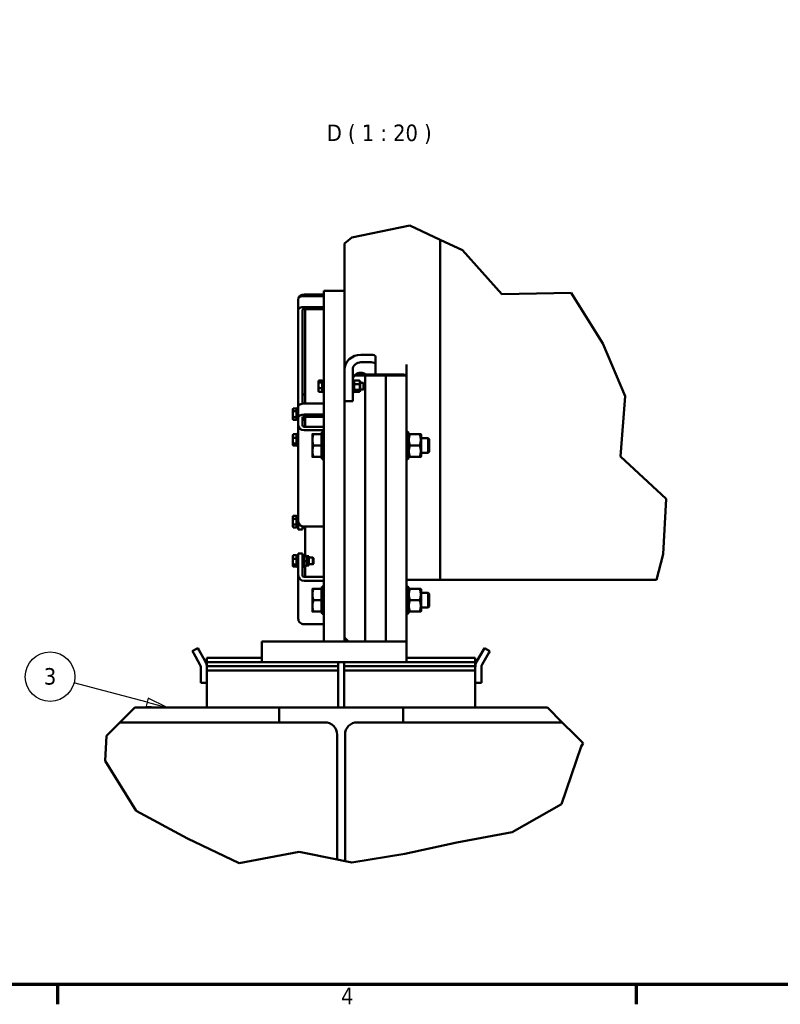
# Model space of a CAD drawing. Header units: millimetres. Extents: x 0 to 63075, y 0 to 44550.
# Tile 15 of 31: x 41705 to 48616, y 1320 to 10269. Entities that reach past the tile are written whole.
import ezdxf

# ---------------------------------------------------------------- set-up
doc = ezdxf.new("R2010")
doc.units = ezdxf.units.MM
doc.header["$LTSCALE"] = 75
for name, color, linetype, lineweight in [('Border (ISO)', 7, 'Continuous', 70), ('Break Line (ISO)', 7, 'Continuous', 50), ('Symbol (ISO)', 7, 'Continuous', 25), ('Visible (ISO)', 7, 'Continuous', 50)]:
    doc.layers.add(name, color=color, linetype=linetype, lineweight=lineweight)
doc.styles.add('Label Text (ISO)', font='tahoma.ttf')

# ---------------------------------------------------------------- blocks, each defined once
blk = doc.blocks.new('Borders Default Border')
at = {"layer": 'Border (ISO)'}
for p, q in [((560.6666564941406, 20), (560.6666564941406, 17.59999990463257)), ((630.7500076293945, 20), (630.7500076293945, 17.59999990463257))]:
    blk.add_line(p, q, dxfattribs=at)
at = {"layer": 'Border (ISO)', "flags": 128}
blk.add_lwpolyline([(20, 20), (20, 574.000015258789), (820.999984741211, 574.000015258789), (820.999984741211, 20), (20, 20)], dxfattribs=at)
at = {"layer": 'Border (ISO)', "insert": (595.0107282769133, 17.59999997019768), "char_height": 2.000000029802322, "attachment_point": 7, "style": 'Label Text (ISO)'}
blk.add_mtext('4', dxfattribs=at)
blk = doc.blocks.new('Balloon4')
at = {"layer": 'Symbol (ISO)'}
for p, q in [((571.5115267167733, 54.20541514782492), (562.6392361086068, 56.5408899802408)), ((571.638807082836, 54.68894354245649), (571.3842463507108, 53.72188675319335)), ((571.3842463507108, 53.72188675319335), (573.9291686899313, 53.56901331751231)), ((571.5115267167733, 54.20541514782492), (573.9291686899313, 53.56901331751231)), ((573.9291686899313, 53.56901331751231), (571.638807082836, 54.68894354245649))]:
    blk.add_line(p, q, dxfattribs=at)
at = {"layer": 'Symbol (ISO)', "flags": 128}
blk.add_lwpolyline([(571.3842391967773, 53.72188568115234), (573.9291763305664, 53.56901168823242), (571.6387939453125, 54.68894481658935), (571.3842391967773, 53.72188568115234)], dxfattribs=at)
at = {"layer": 'Symbol (ISO)'}
blk.add_circle((559.749077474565, 57.30167353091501), 3.000000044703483, dxfattribs=at)
blk.add_solid([(571.3842391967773, 53.72188568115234), (573.9291763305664, 53.56901168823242), (571.6387939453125, 54.68894481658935), (571.3842391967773, 53.72188568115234)], dxfattribs=at)
at = {"layer": 'Symbol (ISO)', "insert": (559.749077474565, 57.32274322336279), "char_height": 2.000000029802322, "attachment_point": 5, "style": 'Label Text (ISO)'}
blk.add_mtext('3', dxfattribs=at)

msp = doc.modelspace()

# ---------------------------------------------------------------- linework, layer by layer
at = {"layer": 'Break Line (ISO)'}
for p, q in [((45249.03852127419, 8397.110816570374), (44722.58873202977, 8289.902919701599)), ((45525.84187590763, 8267.402028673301), (45249.03852127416, 8397.110816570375)), ((44722.58873202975, 8289.902919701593), (44655.84187590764, 8235.664723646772)), ((45727.64590386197, 8172.837582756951), (45525.84187590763, 8267.40202867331)), ((46086.83508701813, 7774.409698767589), (45727.64590386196, 8172.837582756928)), ((46715.05189280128, 7785.990827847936), (46086.83508701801, 7774.409698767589)), ((47005.03267581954, 7326.663569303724), (46715.05189280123, 7785.990827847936)), ((47207.10109256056, 6845.899578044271), (47005.03267581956, 7326.663569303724)), ((47164.39246906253, 6300.20957608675), (47207.10109256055, 6845.899578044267)), ((47578.29680694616, 5915.004080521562), (47164.39246906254, 6300.209576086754)), ((47551.09608368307, 5411.465697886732), (47578.29680694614, 5915.004080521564)), ((47490.08984608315, 5178.132898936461), (47551.09608368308, 5411.465697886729)), ((42482.23000390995, 3531.581515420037), (42492.37885494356, 3759.66084409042)), ((46824.98717371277, 3693.082834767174), (46805.29930105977, 3663.864027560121)), ((46805.29930105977, 3663.864027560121), (46629.03562350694, 3139.45076587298)), ((42764.16699384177, 3077.509555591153), (42482.23000390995, 3531.581515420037)), ((46629.03562350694, 3139.45076587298), (46180.66228011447, 2886.008231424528)), ((43230.6606321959, 2827.37042774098), (42764.16699384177, 3077.509555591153)), ((46180.66228011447, 2886.008231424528), (45676.55611816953, 2790.461845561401)), ((43700.08956975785, 2602.172338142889), (43230.6606321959, 2827.37042774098)), ((45676.55611816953, 2790.461845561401), (45203.06029543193, 2686.576055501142)), ((44245.45256253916, 2705.49201439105), (43700.08956975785, 2602.172338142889)), ((44589.76900966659, 2636.17011825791), (44245.45256253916, 2705.49201439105)), ((45203.06029543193, 2686.576055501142), (44722.58873202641, 2609.429266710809)), ((44661.01900966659, 2621.825217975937), (44589.76900966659, 2636.17011825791)), ((44722.58873202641, 2609.429266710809), (44661.01900966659, 2621.825217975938))]:
    msp.add_line(p, q, dxfattribs=at)
at = {"layer": 'Visible (ISO)'}
for p, q in [((44655.84187590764, 8235.664723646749), (44655.84187590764, 7805.175998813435)), ((45525.84187590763, 8267.402028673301), (45525.84187590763, 5178.132898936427)), ((45525.84187590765, 5178.132898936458), (45525.84187590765, 8267.402028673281)), ((44468.34187590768, 7730.175998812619), (44468.34187590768, 7805.175998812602)), ((44655.84187590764, 7805.175998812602), (44468.34187590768, 7805.175998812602)), ((44655.84187590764, 7805.1759988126), (44655.84187590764, 7730.175998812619)), ((44235.84187590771, 7731.072843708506), (44235.84187590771, 7630.39739051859)), ((44288.3418759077, 7771.515130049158), (44468.34187590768, 7771.515130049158)), ((44288.3418759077, 7757.322843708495), (44468.34187590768, 7757.322843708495)), ((44468.34187590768, 7730.175998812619), (44468.34187590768, 4617.675998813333)), ((44655.84187590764, 7730.175998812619), (44655.84187590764, 4617.675998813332)), ((44235.84187590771, 7630.39739051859), (44235.84187590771, 6753.546669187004)), ((44273.34187590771, 6778.702433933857), (44273.34187590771, 7630.39739051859)), ((44468.34187590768, 7656.647390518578), (44288.3418759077, 7656.647390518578)), ((44468.34187590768, 7637.897390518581), (44288.3418759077, 7637.897390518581)), ((44299.59187590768, 7623.230495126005), (44299.59187590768, 7636.956447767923)), ((44299.59187590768, 6779.796669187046), (44299.59187590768, 7623.23049512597)), ((44805.84187590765, 7223.047610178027), (44899.59187590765, 7223.047610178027)), ((44937.09187590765, 7139.226341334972), (44937.09187590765, 7207.199425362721)), ((44730.84187590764, 6917.168732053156), (44730.84187590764, 7087.1014421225)), ((44899.59187590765, 7155.074526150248), (44805.84187590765, 7155.074526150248)), ((44937.09187590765, 7139.226341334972), (44937.09187590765, 7033.74639041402)), ((45218.34187590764, 7033.746390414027), (45218.34187590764, 7134.414964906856)), ((44419.59150090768, 6982.597261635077), (44421.27675893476, 6985.51621416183)), ((44419.59150090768, 6982.597261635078), (44419.59150090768, 6979.856115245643)), ((44454.09150090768, 6988.785267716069), (44423.61073879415, 6988.785267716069)), ((44454.09150090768, 6988.785267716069), (44454.09150090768, 6970.926962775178)), ((44457.09187590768, 6991.034761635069), (44459.90437590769, 6993.847261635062)), ((44457.09187590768, 6884.159761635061), (44457.09187590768, 6991.03476163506)), ((44459.90437590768, 6993.84726163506), (44459.90437590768, 6881.347261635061)), ((44459.90437590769, 6993.847261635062), (44468.34187590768, 6993.847261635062)), ((44739.27937590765, 6993.847261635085), (44730.84187590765, 6993.847261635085)), ((44739.27937590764, 6881.347261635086), (44739.27937590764, 6993.847261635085)), ((44742.09187590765, 6991.034761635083), (44739.27937590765, 6993.847261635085)), ((44742.09187590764, 6991.034761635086), (44742.09187590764, 6884.159761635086)), ((44742.09187590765, 6979.78476163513), (44745.38179528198, 6985.483069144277)), ((44746.64270839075, 7033.746390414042), (44843.34187590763, 7033.746390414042)), ((44747.73491142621, 6988.768238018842), (44791.94884038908, 6988.768238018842)), ((45180.84187590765, 7045.055756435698), (44758.94201374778, 7045.055756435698)), ((44797.59187590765, 6979.78476163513), (44794.30195653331, 6985.483069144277)), ((44843.34187590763, 7033.746390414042), (44843.34187590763, 6977.496390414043)), ((44843.34187590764, 6977.496390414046), (44843.34187590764, 7033.746390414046)), ((44843.34187590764, 7033.746390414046), (45030.84187590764, 7033.746390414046)), ((45030.84187590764, 7033.746390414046), (45030.84187590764, 6977.496390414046)), ((45030.84187590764, 6977.496390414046), (45030.84187590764, 7033.746390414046)), ((45030.84187590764, 7033.746390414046), (45218.34187590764, 7033.746390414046)), ((45218.34187590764, 7033.746390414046), (45218.34187590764, 6977.496390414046)), ((44419.59150090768, 6979.85611524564), (44419.59150090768, 6945.332959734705)), ((44419.59150090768, 6945.332959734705), (44419.59150090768, 6903.074106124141)), ((44419.59150090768, 6903.074106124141), (44419.59150090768, 6892.597261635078)), ((44419.59150090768, 6892.597261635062), (44421.27675893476, 6889.678309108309)), ((44454.09150090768, 6970.926962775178), (44423.61073879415, 6970.926962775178)), ((44454.09150090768, 6919.738956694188), (44423.61073879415, 6919.738956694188)), ((44454.09150090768, 6979.766011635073), (44457.09187590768, 6979.766011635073)), ((44454.09150090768, 6970.926962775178), (44454.09150090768, 6919.738956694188)), ((44454.09150090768, 6919.738956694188), (44454.09150090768, 6886.40925555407)), ((44454.09150090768, 6895.428511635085), (44457.09187590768, 6895.428511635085)), ((44730.84187590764, 6917.168732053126), (44730.84187590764, 6867.334005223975)), ((44742.09187590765, 6895.409761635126), (44745.38179528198, 6889.711454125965)), ((44747.73491142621, 6955.36300673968), (44791.94884038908, 6955.36300673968)), ((44747.73491142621, 6904.192030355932), (44791.94884038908, 6904.192030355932)), ((44797.59187590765, 6895.409761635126), (44794.30195653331, 6889.711454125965)), ((44797.59187590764, 6895.409761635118), (44797.59187590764, 6979.784761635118)), ((44797.59187590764, 6967.597261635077), (44827.49062590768, 6967.597261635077)), ((44797.59187590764, 6907.597261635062), (44827.49062590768, 6907.597261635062)), ((44827.49062590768, 6907.597261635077), (44827.49062590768, 6967.597261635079)), ((44832.09187590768, 6962.996386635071), (44827.49062590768, 6967.597261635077)), ((44832.09187590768, 6912.198136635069), (44827.49062590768, 6907.597261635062)), ((44832.09187590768, 6962.996386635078), (44832.09187590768, 6912.198136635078)), ((44843.34187590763, 6977.496390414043), (44843.34187590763, 4617.67599881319)), ((44843.34187590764, 4617.675998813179), (44843.34187590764, 6977.496390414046)), ((45030.84187590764, 6977.496390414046), (45030.84187590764, 4617.675998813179)), ((45030.84187590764, 4617.675998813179), (45030.84187590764, 6977.496390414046)), ((45218.34187590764, 6977.496390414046), (45218.34187590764, 4617.675998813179)), ((44288.3418759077, 6863.414177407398), (44299.5918759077, 6863.414177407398)), ((44454.09150090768, 6886.40925555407), (44423.61073879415, 6886.40925555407)), ((44457.09187590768, 6884.159761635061), (44459.90437590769, 6881.347261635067)), ((44459.90437590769, 6881.347261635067), (44468.34187590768, 6881.347261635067)), ((44739.27937590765, 6881.347261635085), (44730.84187590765, 6881.347261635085)), ((44730.84187590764, 6867.334005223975), (44730.84187590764, 6803.941265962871)), ((44730.84187590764, 6803.941265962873), (44730.84187590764, 6800.427807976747)), ((44742.09187590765, 6884.159761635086), (44739.27937590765, 6881.347261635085)), ((44747.73491142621, 6886.4262852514), (44791.94884038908, 6886.4262852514)), ((44187.09150090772, 6729.172617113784), (44190.85969906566, 6735.699327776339)), ((44187.09150090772, 6729.172617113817), (44187.09150090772, 6722.806354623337)), ((44187.09150090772, 6722.806354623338), (44187.09150090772, 6683.506349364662)), ((44221.59150090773, 6736.128445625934), (44191.11073879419, 6736.128445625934)), ((44221.59150090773, 6736.128445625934), (44221.59150090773, 6709.484263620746)), ((44221.59150090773, 6726.341367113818), (44224.59187590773, 6726.341367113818)), ((44224.59187590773, 6737.610117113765), (44227.40437590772, 6740.422617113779)), ((44224.59187590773, 6630.735117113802), (44224.59187590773, 6737.6101171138)), ((44227.40437590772, 6740.422617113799), (44227.40437590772, 6627.922617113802)), ((44227.40437590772, 6740.422617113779), (44235.84187590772, 6740.422617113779)), ((44235.84187590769, 6753.546669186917), (44235.84187590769, 6652.871215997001)), ((44288.34187590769, 6779.79666918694), (44468.34187590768, 6779.79666918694)), ((44730.84187590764, 6800.427807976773), (44655.84187590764, 6800.427807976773)), ((44187.09150090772, 6683.506349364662), (44187.09150090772, 6644.872611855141)), ((44187.09150090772, 6644.872611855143), (44187.09150090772, 6639.172617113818)), ((44187.09150090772, 6639.172617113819), (44190.85969906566, 6632.645906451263)), ((44221.59150090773, 6709.484263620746), (44191.11073879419, 6709.484263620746)), ((44221.59150090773, 6657.528435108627), (44191.11073879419, 6657.528435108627)), ((44221.59150090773, 6632.216788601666), (44191.11073879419, 6632.216788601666)), ((44221.59150090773, 6709.484263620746), (44221.59150090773, 6657.528435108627)), ((44221.59150090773, 6657.528435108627), (44221.59150090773, 6632.216788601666)), ((44221.59150090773, 6642.003867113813), (44224.59187590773, 6642.003867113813)), ((44224.59187590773, 6630.735117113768), (44227.40437590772, 6627.922617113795)), ((44227.40437590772, 6627.922617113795), (44235.84187590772, 6627.922617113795)), ((44235.84187590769, 6624.746215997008), (44235.84187590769, 6652.871215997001)), ((44235.84187590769, 6624.746215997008), (44235.84187590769, 6599.133239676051)), ((44273.34187590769, 6652.871215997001), (44273.34187590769, 6624.746215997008)), ((44281.77937590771, 6627.922617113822), (44273.34187590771, 6627.922617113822)), ((44273.34187590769, 6599.133239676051), (44273.34187590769, 6624.746215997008)), ((44281.77937590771, 6627.922617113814), (44281.77937590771, 6659.615354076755)), ((44284.59187590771, 6630.735117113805), (44281.77937590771, 6627.922617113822)), ((44284.59187590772, 6660.133059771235), (44284.59187590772, 6630.735117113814)), ((44284.59187590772, 6654.172617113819), (44299.59187590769, 6654.172617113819)), ((44468.34187590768, 6679.12121599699), (44288.34187590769, 6679.12121599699)), ((44468.34187590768, 6660.371215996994), (44288.34187590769, 6660.371215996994)), ((44299.59187590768, 6569.904882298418), (44299.59187590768, 6660.371215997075)), ((44235.84187590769, 6582.895263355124), (44235.84187590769, 6599.133239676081)), ((44235.84187590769, 5707.270263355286), (44235.84187590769, 6582.895263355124)), ((44273.34187590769, 6599.133239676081), (44273.34187590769, 6582.895263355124)), ((44288.34187590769, 6569.90488229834), (44468.34187590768, 6569.90488229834)), ((44468.34187590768, 6537.428929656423), (44288.34187590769, 6537.428929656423)), ((44187.09150090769, 6494.980418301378), (44189.23204906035, 6498.687956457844)), ((44187.09150090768, 6494.980418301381), (44187.09150090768, 6485.681168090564)), ((44187.09150090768, 6485.681168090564), (44187.09150090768, 6444.106494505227)), ((44187.09150090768, 6444.106494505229), (44187.09150090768, 6408.405744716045)), ((44221.59150090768, 6501.497367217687), (44191.11073879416, 6501.497367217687)), ((44221.59150090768, 6469.864968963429), (44191.11073879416, 6469.864968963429)), ((44221.59150090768, 6501.497367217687), (44221.59150090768, 6469.864968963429)), ((44221.59150090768, 6492.149168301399), (44224.59187590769, 6492.149168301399)), ((44221.59150090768, 6469.864968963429), (44221.59150090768, 6418.348020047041)), ((44224.59187590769, 6503.417918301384), (44227.40437590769, 6506.230418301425)), ((44224.59187590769, 6396.542918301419), (44224.59187590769, 6503.417918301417)), ((44227.40437590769, 6506.230418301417), (44227.40437590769, 6393.730418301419)), ((44227.40437590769, 6506.230418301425), (44235.84187590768, 6506.230418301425)), ((44365.21650090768, 6502.050998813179), (44365.21650090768, 6450.488498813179)), ((44365.21650090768, 6450.488498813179), (44365.21650090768, 6347.363498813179)), ((44446.59150090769, 6502.050998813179), (44374.4272543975, 6502.050998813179)), ((44446.59150090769, 6502.050998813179), (44446.59150090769, 6398.925998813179)), ((44446.59150090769, 6494.757248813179), (44449.59187590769, 6494.757248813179)), ((44449.59187590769, 6517.988498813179), (44454.27937590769, 6522.675998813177)), ((44449.59187590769, 6279.86349881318), (44449.59187590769, 6517.988498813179)), ((44454.27937590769, 6522.675998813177), (44454.27937590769, 6275.17599881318)), ((44454.27937590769, 6522.675998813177), (44468.34187590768, 6522.675998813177)), ((45232.40437590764, 6522.675998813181), (45218.34187590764, 6522.675998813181)), ((45232.40437590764, 6275.17599881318), (45232.40437590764, 6522.675998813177)), ((45237.09187590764, 6517.988498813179), (45232.40437590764, 6522.675998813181)), ((45237.09187590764, 6517.988498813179), (45237.09187590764, 6279.86349881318)), ((45237.09187590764, 6494.73849881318), (45241.3137497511, 6502.050998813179)), ((45250.52450324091, 6502.050998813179), (45339.90924857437, 6502.050998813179)), ((45353.34187590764, 6494.73849881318), (45349.1200020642, 6502.050998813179)), ((45353.34187590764, 6303.113498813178), (45353.34187590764, 6494.73849881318)), ((45353.34187590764, 6466.425998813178), (45415.38975090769, 6466.425998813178)), ((45415.38975090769, 6331.425998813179), (45415.38975090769, 6466.425998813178)), ((45424.59187590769, 6457.224248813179), (45415.38975090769, 6466.425998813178)), ((45424.59187590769, 6457.224248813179), (45424.59187590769, 6340.627748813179)), ((44187.09150090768, 6408.405744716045), (44187.09150090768, 6404.980418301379)), ((44187.09150090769, 6404.980418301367), (44189.23204906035, 6401.272880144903)), ((44221.59150090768, 6418.348020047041), (44191.11073879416, 6418.348020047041)), ((44221.59150090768, 6398.46346938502), (44191.11073879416, 6398.46346938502)), ((44221.59150090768, 6418.348020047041), (44221.59150090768, 6398.46346938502)), ((44221.59150090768, 6407.811668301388), (44224.59187590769, 6407.811668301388)), ((44224.59187590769, 6396.542918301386), (44227.40437590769, 6393.730418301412)), ((44227.40437590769, 6393.730418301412), (44235.84187590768, 6393.730418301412)), ((44446.59150090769, 6398.925998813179), (44374.4272543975, 6398.925998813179)), ((44446.59150090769, 6398.925998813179), (44446.59150090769, 6295.800998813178)), ((45250.52450324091, 6398.925998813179), (45339.90924857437, 6398.925998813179)), ((44365.21650090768, 6347.363498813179), (44365.21650090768, 6295.80099881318)), ((44446.59150090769, 6295.800998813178), (44374.4272543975, 6295.80099881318)), ((44446.59150090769, 6303.09474881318), (44449.59187590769, 6303.09474881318)), ((44449.59187590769, 6279.86349881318), (44454.27937590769, 6275.17599881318)), ((44454.27937590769, 6275.17599881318), (44468.34187590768, 6275.17599881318)), ((45232.40437590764, 6275.17599881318), (45218.34187590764, 6275.17599881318)), ((45237.09187590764, 6279.86349881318), (45232.40437590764, 6275.17599881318)), ((45237.09187590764, 6303.113498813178), (45241.3137497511, 6295.80099881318)), ((45250.52450324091, 6295.800998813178), (45339.90924857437, 6295.800998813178)), ((45353.34187590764, 6303.113498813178), (45349.1200020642, 6295.80099881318)), ((45353.34187590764, 6331.425998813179), (45415.38975090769, 6331.425998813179)), ((45424.59187590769, 6340.627748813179), (45415.38975090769, 6331.425998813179)), ((44187.09150090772, 5751.646442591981), (44190.85969906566, 5758.173153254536)), ((44187.09150090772, 5751.646442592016), (44187.09150090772, 5745.280180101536)), ((44187.09150090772, 5745.280180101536), (44187.09150090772, 5705.980174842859)), ((44221.59150090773, 5758.602271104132), (44191.11073879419, 5758.602271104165)), ((44221.59150090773, 5731.958089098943), (44191.11073879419, 5731.958089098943)), ((44221.59150090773, 5758.602271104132), (44221.59150090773, 5731.958089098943)), ((44221.59150090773, 5748.815192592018), (44224.59187590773, 5748.815192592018)), ((44221.59150090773, 5731.958089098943), (44221.59150090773, 5680.002260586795)), ((44224.59187590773, 5760.083942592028), (44227.40437590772, 5762.896442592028)), ((44224.59187590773, 5653.208942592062), (44224.59187590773, 5760.083942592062)), ((44227.40437590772, 5762.896442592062), (44227.40437590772, 5650.396442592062)), ((44227.40437590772, 5762.896442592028), (44235.84187590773, 5762.896442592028)), ((44187.09150090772, 5705.980174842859), (44187.09150090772, 5667.346437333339)), ((44187.09150090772, 5667.346437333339), (44187.09150090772, 5661.646442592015)), ((44187.09150090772, 5661.646442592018), (44190.85969906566, 5655.119731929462)), ((44221.59150090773, 5680.002260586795), (44191.11073879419, 5680.002260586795)), ((44221.59150090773, 5654.690614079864), (44191.11073879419, 5654.690614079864)), ((44221.59150090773, 5680.002260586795), (44221.59150090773, 5654.690614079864)), ((44221.59150090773, 5664.47769259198), (44224.59187590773, 5664.47769259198)), ((44224.59187590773, 5653.20894259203), (44227.40437590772, 5650.396442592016)), ((44227.40437590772, 5650.396442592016), (44235.84187590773, 5650.396442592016)), ((44235.84187590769, 5636.621215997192), (44235.84187590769, 5707.270263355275)), ((44273.34187590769, 5663.699200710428), (44273.34187590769, 5636.621215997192)), ((44281.77937590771, 5650.396442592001), (44273.34187590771, 5650.396442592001)), ((44281.77937590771, 5650.396442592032), (44281.77937590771, 5662.160533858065)), ((44284.59187590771, 5653.208942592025), (44281.77937590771, 5650.396442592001)), ((44284.59187590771, 5661.920063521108), (44284.59187590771, 5653.208942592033)), ((44288.34187590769, 5661.803929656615), (44468.34187590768, 5661.803929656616)), ((44299.59187590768, 5395.778017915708), (44299.59187590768, 5661.803929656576)), ((44235.84187590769, 5634.109192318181), (44235.84187590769, 5636.621215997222)), ((44235.84187590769, 5634.109192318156), (44273.34187590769, 5634.109192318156)), ((44273.34187590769, 5636.621215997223), (44273.34187590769, 5634.109192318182)), ((44187.09150090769, 5395.160207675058), (44189.23204906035, 5398.867745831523)), ((44187.09150090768, 5395.160207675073), (44187.09150090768, 5385.860957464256)), ((44187.09150090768, 5385.860957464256), (44187.09150090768, 5344.286283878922)), ((44221.59150090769, 5401.677156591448), (44191.11073879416, 5401.677156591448)), ((44221.59150090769, 5370.044758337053), (44191.11073879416, 5370.044758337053)), ((44221.59150090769, 5401.677156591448), (44221.59150090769, 5370.044758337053)), ((44221.59150090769, 5392.328957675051), (44224.59187590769, 5392.328957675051)), ((44221.59150090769, 5370.044758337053), (44221.59150090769, 5318.527809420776)), ((44224.59187590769, 5403.597707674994), (44227.40437590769, 5406.410207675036)), ((44224.59187590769, 5296.72270767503), (44224.59187590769, 5403.59770767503)), ((44227.40437590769, 5406.41020767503), (44227.40437590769, 5293.910207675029)), ((44227.40437590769, 5406.410207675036), (44235.84187590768, 5406.410207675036)), ((44235.84187590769, 5401.601309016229), (44235.84187590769, 5416.133476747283)), ((44235.84187590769, 5416.133476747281), (44273.34187590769, 5416.133476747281)), ((44235.84187590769, 5324.869666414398), (44235.84187590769, 5401.601309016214)), ((44273.34187590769, 5416.133476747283), (44273.34187590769, 5401.601309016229)), ((44281.77937590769, 5406.410207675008), (44273.34187590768, 5406.410207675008)), ((44273.34187590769, 5324.869666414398), (44273.34187590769, 5401.601309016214)), ((44281.77937590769, 5293.910207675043), (44281.77937590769, 5406.410207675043)), ((44284.59187590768, 5403.597707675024), (44281.77937590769, 5406.410207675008)), ((44284.59187590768, 5403.597707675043), (44284.59187590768, 5296.722707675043)), ((44284.59187590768, 5392.347707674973), (44286.22334168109, 5395.173489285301)), ((44290.23491142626, 5395.7780179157), (44306.77384038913, 5395.7780179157)), ((44290.23491142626, 5394.515842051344), (44306.77384038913, 5394.515842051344)), ((44312.41687590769, 5392.347707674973), (44310.78541013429, 5395.173489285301)), ((44312.4168759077, 5392.347707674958), (44312.4168759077, 5307.972707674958)), ((44312.41687590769, 5392.347707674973), (44331.1668759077, 5392.347707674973)), ((44331.1668759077, 5392.347707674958), (44331.1668759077, 5307.972707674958)), ((44331.1668759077, 5380.160207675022), (44369.99062590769, 5380.160207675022)), ((44369.99062590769, 5320.160207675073), (44369.99062590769, 5380.160207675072)), ((44374.59187590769, 5375.559332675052), (44369.99062590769, 5380.160207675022)), ((44374.59187590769, 5375.559332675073), (44374.59187590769, 5324.761082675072)), ((44187.09150090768, 5344.286283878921), (44187.09150090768, 5308.585534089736)), ((44187.09150090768, 5308.585534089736), (44187.09150090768, 5305.160207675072)), ((44187.09150090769, 5305.16020767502), (44189.23204906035, 5301.452669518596)), ((44221.59150090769, 5318.527809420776), (44191.11073879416, 5318.527809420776)), ((44221.59150090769, 5298.643258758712), (44191.11073879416, 5298.643258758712)), ((44221.59150090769, 5318.527809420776), (44221.59150090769, 5298.643258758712)), ((44221.59150090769, 5307.991457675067), (44224.59187590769, 5307.991457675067)), ((44224.59187590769, 5296.722707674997), (44227.40437590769, 5293.910207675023)), ((44227.40437590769, 5293.910207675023), (44235.84187590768, 5293.910207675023)), ((44235.84187590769, 5302.382395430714), (44235.84187590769, 5324.869666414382)), ((44235.84187590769, 5260.204072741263), (44235.84187590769, 5302.382395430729)), ((44273.34187590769, 5324.869666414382), (44273.34187590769, 5302.382395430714)), ((44273.34187590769, 5302.382395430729), (44273.34187590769, 5260.204072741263)), ((44281.77937590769, 5293.910207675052), (44273.34187590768, 5293.910207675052)), ((44284.59187590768, 5296.722707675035), (44281.77937590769, 5293.910207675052)), ((44284.59187590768, 5307.972707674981), (44286.22334168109, 5305.146926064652)), ((44290.23491142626, 5348.898031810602), (44306.77384038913, 5348.898031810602)), ((44290.23491142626, 5304.542397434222), (44306.77384038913, 5304.542397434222)), ((44299.59187590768, 5204.83181207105), (44299.59187590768, 5304.542397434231)), ((44312.41687590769, 5307.972707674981), (44310.78541013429, 5305.146926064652)), ((44312.41687590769, 5307.972707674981), (44331.1668759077, 5307.972707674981)), ((44331.1668759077, 5320.160207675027), (44369.99062590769, 5320.160207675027)), ((44374.59187590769, 5324.761082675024), (44369.99062590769, 5320.160207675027)), ((44235.84187590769, 5260.204072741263), (44235.84187590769, 5237.716801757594)), ((44235.84187590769, 5219.447363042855), (44235.84187590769, 5237.716801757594)), ((44235.84187590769, 4825.501829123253), (44235.84187590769, 5219.447363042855)), ((44273.34187590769, 5237.716801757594), (44273.34187590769, 5260.204072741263)), ((44273.34187590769, 5237.716801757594), (44273.34187590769, 5219.447363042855)), ((44288.34187590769, 5204.831812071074), (44468.34187590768, 5204.831812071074)), ((44468.34187590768, 5168.292934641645), (44288.34187590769, 5168.292934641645)), ((44449.59187590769, 5111.738498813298), (44454.27937590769, 5116.425998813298)), ((44449.59187590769, 4873.613498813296), (44449.59187590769, 5111.738498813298)), ((44454.27937590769, 5116.425998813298), (44454.27937590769, 4868.925998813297)), ((44454.27937590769, 5116.425998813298), (44468.34187590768, 5116.425998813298)), ((45525.84187590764, 5178.132898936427), (45218.34187590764, 5178.132898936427)), ((45232.40437590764, 5116.425998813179), (45218.34187590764, 5116.425998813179)), ((45232.40437590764, 4868.925998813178), (45232.40437590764, 5116.425998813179)), ((45237.09187590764, 5111.738498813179), (45232.40437590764, 5116.425998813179)), ((45237.09187590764, 5111.738498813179), (45237.09187590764, 4873.613498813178)), ((45525.84187590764, 5178.132898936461), (47490.08984608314, 5178.132898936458)), ((44365.21650090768, 5095.800998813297), (44365.21650090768, 5044.238498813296)), ((44365.21650090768, 5044.238498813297), (44365.21650090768, 4941.113498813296)), ((44446.59150090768, 5095.800998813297), (44374.4272543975, 5095.800998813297)), ((44446.59150090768, 5095.800998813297), (44446.59150090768, 4992.675998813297)), ((44446.59150090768, 5088.507248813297), (44449.59187590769, 5088.507248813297)), ((45237.09187590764, 5088.48849881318), (45241.3137497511, 5095.800998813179)), ((45250.52450324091, 5095.800998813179), (45339.90924857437, 5095.800998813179)), ((45353.34187590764, 5088.48849881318), (45349.1200020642, 5095.800998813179)), ((45353.34187590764, 4896.863498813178), (45353.34187590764, 5088.488498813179)), ((45353.34187590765, 5060.175998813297), (45415.38975090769, 5060.175998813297)), ((45415.38975090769, 4925.175998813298), (45415.38975090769, 5060.175998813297)), ((45424.59187590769, 5050.974248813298), (45415.38975090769, 5060.175998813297)), ((45424.59187590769, 5050.974248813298), (45424.59187590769, 4934.377748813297)), ((44365.21650090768, 4941.113498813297), (44365.21650090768, 4889.550998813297)), ((44446.59150090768, 4992.675998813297), (44374.4272543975, 4992.675998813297)), ((44446.59150090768, 4992.675998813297), (44446.59150090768, 4889.550998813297)), ((45250.52450324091, 4992.675998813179), (45339.90924857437, 4992.675998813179)), ((45353.34187590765, 4925.175998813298), (45415.38975090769, 4925.175998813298)), ((45424.59187590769, 4934.377748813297), (45415.38975090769, 4925.175998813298)), ((44446.59150090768, 4889.550998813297), (44374.4272543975, 4889.550998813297)), ((44446.59150090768, 4896.844748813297), (44449.59187590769, 4896.844748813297)), ((44449.59187590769, 4873.613498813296), (44454.27937590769, 4868.925998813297)), ((44454.27937590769, 4868.925998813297), (44468.34187590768, 4868.925998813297)), ((45232.40437590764, 4868.925998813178), (45218.34187590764, 4868.925998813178)), ((45237.09187590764, 4873.61349881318), (45232.40437590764, 4868.925998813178)), ((45237.09187590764, 4896.863498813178), (45241.3137497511, 4889.550998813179)), ((45250.52450324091, 4889.550998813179), (45339.90924857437, 4889.550998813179)), ((45353.34187590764, 4896.863498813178), (45349.1200020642, 4889.550998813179)), ((44288.34187590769, 4774.347400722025), (44468.34187590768, 4774.347400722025)), ((44693.34187590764, 4617.67599881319), (44655.84187590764, 4655.17599881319)), ((43905.84187590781, 4617.675998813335), (43980.84187590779, 4617.675998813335)), ((43905.84187590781, 4430.175998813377), (43905.84187590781, 4617.675998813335)), ((45143.34187590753, 4617.675998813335), (43980.84187590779, 4617.675998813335)), ((44655.84187590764, 4617.675998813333), (44468.34187590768, 4617.675998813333)), ((45143.34187590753, 4617.675998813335), (45218.34187590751, 4617.675998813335)), ((45218.34187590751, 4430.175998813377), (45218.34187590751, 4617.675998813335)), ((43273.5550807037, 4529.442785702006), (43322.26900966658, 4557.567785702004)), ((43273.5550807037, 4529.442785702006), (43282.9300807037, 4513.20480938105)), ((43342.85793862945, 4409.406714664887), (43282.9300807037, 4513.204809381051)), ((43331.64400966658, 4541.32980938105), (43322.26900966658, 4557.567785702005)), ((43391.57186759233, 4437.531714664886), (43331.64400966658, 4541.32980938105)), ((45859.21615174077, 4437.531714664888), (45919.14400966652, 4541.329809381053)), ((45907.93008070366, 4409.406714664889), (45967.8579386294, 4513.204809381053)), ((45928.51900966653, 4557.567785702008), (45919.14400966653, 4541.329809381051)), ((45928.51900966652, 4557.567785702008), (45977.2329386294, 4529.442785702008)), ((45967.8579386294, 4513.204809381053), (45977.23293862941, 4529.442785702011)), ((43406.64400966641, 4467.675998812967), (43406.64400966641, 4430.175998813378)), ((43905.84187590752, 4467.675998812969), (43406.64400966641, 4467.675998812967)), ((43406.64400966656, 4430.17599881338), (43905.84187590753, 4430.175998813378)), ((43406.64400966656, 4355.175998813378), (43406.64400966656, 4430.17599881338)), ((44597.26900966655, 4392.675998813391), (43406.64400966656, 4392.67599881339)), ((43406.64400966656, 4017.675998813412), (43406.64400966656, 4392.67599881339)), ((43905.84187590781, 4430.175998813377), (43980.84187590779, 4430.175998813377)), ((45143.34187590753, 4430.175998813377), (43980.84187590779, 4430.175998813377)), ((44597.26900966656, 4430.175998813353), (44597.26900966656, 4017.675998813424)), ((44653.51900966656, 4430.175998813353), (44653.51900966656, 4017.675998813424)), ((45844.14400966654, 4392.675998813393), (44653.51900966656, 4392.675998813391)), ((45143.34187590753, 4430.175998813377), (45218.34187590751, 4430.175998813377)), ((45844.14400966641, 4467.675998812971), (45218.34187590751, 4467.67599881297)), ((45218.34187590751, 4430.175998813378), (45844.14400966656, 4430.17599881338)), ((45844.14400966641, 4467.675998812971), (45844.14400966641, 4430.17599881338)), ((45844.14400966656, 4355.17599881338), (45844.14400966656, 4430.17599881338)), ((45844.14400966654, 4017.675998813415), (45844.14400966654, 4392.675998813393)), ((43350.39400966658, 4261.425998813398), (43350.39400966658, 4381.28171466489)), ((43406.64400966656, 4355.175998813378), (44597.26900966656, 4355.175998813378)), ((44653.51900966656, 4355.175998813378), (45844.14400966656, 4355.17599881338)), ((45900.39400966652, 4261.425998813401), (45900.39400966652, 4381.281714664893)), ((43350.39400966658, 4261.425998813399), (43350.39400966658, 4242.6759988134)), ((43406.64400966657, 4242.6759988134), (43350.39400966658, 4242.6759988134)), ((45900.39400966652, 4242.675998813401), (45844.14400966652, 4242.675998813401)), ((45900.39400966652, 4242.675998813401), (45900.39400966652, 4261.4259988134)), ((42750.39400966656, 4017.675998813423), (42615.39400966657, 3882.675998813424)), ((44062.89400966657, 4017.675998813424), (42750.39400966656, 4017.675998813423)), ((45187.89400966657, 4017.675998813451), (44062.89400966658, 4017.67599881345)), ((44062.89400966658, 4017.67599881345), (44062.89400966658, 3882.675998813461)), ((46500.39400966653, 4017.675998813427), (45187.89400966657, 4017.675998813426)), ((45187.89400966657, 3882.675998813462), (45187.89400966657, 4017.675998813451)), ((46500.39400966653, 4017.675998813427), (46635.39400966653, 3882.675998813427)), ((42615.39400966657, 3882.675998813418), (42502.89400966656, 3770.175998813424)), ((44062.89400966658, 3882.675998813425), (42615.39400966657, 3882.675998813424)), ((44062.89400966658, 3882.675998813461), (44477.26900966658, 3882.675998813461)), ((44773.51900966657, 3882.675998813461), (45187.89400966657, 3882.675998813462)), ((46635.39400966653, 3882.675998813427), (45187.89400966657, 3882.675998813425)), ((46635.39400966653, 3882.675998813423), (46747.89400966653, 3770.175998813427)), ((42502.89400966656, 3770.175998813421), (42492.37885494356, 3759.66084409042)), ((44589.76900966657, 3770.175998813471), (44589.76900966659, 2636.17011825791)), ((44661.01900966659, 2621.825217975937), (44661.01900966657, 3770.17599881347)), ((46747.89400966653, 3770.175998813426), (46824.98717371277, 3693.082834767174))]:
    msp.add_line(p, q, dxfattribs=at)
for centre, radius, start, end in [((43294.14400966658, 4381.281714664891), 56.24999999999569, 0, 29.99999999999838), ((43294.14400966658, 4381.281714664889), 112.4999999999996, 0, 29.99999999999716), ((45956.64400966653, 4381.281714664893), 112.5000000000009, 150.0000000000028, 180), ((45956.64400966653, 4381.281714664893), 56.25000000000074, 150.0000000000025, 180), ((44477.26900966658, 3770.175998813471), 112.4999999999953, 0, 90), ((44773.51900966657, 3770.175998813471), 112.4999999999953, 90, 180)]:
    msp.add_arc(centre, radius, start, end, dxfattribs=at)
for centre, major_axis, ratio, start_param, end_param in [((44288.3418759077, 7731.072843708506), (-52.49999999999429, -9.26e-14), 0.4999999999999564, 4.712388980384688, 6.283185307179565), ((44288.3418759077, 7726.048796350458), (-52.49999999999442, -1.56e-14), 0.8660254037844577, 4.712388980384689, 6.018664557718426), ((44288.3418759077, 7630.39739051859), (-52.49999999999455, -1.381e-13), 0.4999999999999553, 4.712388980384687, 6.283185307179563), ((44288.3418759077, 7630.39739051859), (-14.99999999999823, -4.19e-14), 0.4999999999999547, 4.712388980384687, 6.283185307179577), ((44280.84187590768, 7604.480495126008), (36.22221848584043, 36.22221848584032), 0.2679491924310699, 0.7327944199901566, 0.7853981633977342), ((44487.09187590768, 7604.480495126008), (-36.22221848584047, 36.22221848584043), 0.267949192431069, 5.497787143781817, 5.55039088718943), ((44805.84187590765, 7087.10144212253), (-150.0000000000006, -6.1e-14), 0.9063077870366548, 4.712388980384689, 6.283185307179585), ((44899.59187590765, 7207.199425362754), (37.4999999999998, -2.13e-13), 0.4226182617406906, 1.644e-13, 1.570796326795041), ((44805.84187590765, 7087.10144212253), (-75.00000000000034, 2.09e-14), 0.906307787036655, 4.712388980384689, 6.283185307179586), ((44899.59187590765, 7139.226341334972), (37.49999999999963, 1.67e-13), 0.4226182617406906, 0, 1.570796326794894), ((44805.84187590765, 6992.012333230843), (-75.00000000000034, 2.57e-14), 0.9063077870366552, 4.712388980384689, 6.256187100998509), ((44805.84187590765, 7044.137232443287), (37.50000000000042, -1.95e-14), 0.4226182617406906, 5.568143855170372, 7.853981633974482), ((45180.84187590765, 7029.20757162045), (37.49999999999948, 1.135e-13), 0.4226182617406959, 0.2904606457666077, 1.570796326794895), ((44288.3418759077, 6850.423796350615), (-14.99999999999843, 6e-14), 0.8660254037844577, 4.712388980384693, 6.283185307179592), ((44288.34187590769, 6753.546669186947), (-52.49999999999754, -4.59e-14), 0.4999999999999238, 4.712388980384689, 6.283185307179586), ((44288.34187590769, 6652.871215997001), (-52.49999999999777, -2.726e-13), 0.4999999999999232, 4.712388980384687, 6.283185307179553), ((44288.34187590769, 6652.871215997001), (-14.99999999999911, -4.61e-14), 0.4999999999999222, 4.712388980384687, 6.283185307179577), ((44288.34187590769, 6582.895263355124), (-52.4999999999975, -7.48e-14), 0.8660254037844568, 0, 1.570796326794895), ((44288.34187590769, 6582.895263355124), (-14.99999999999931, -6.98e-14), 0.8660254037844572, 0, 1.570796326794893), ((44288.34187590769, 5707.270263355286), (-52.49999999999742, 1.18e-14), 0.8660254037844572, 4e-16, 1.570796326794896), ((44288.34187590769, 5219.447363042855), (-52.4999999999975, -8.2e-14), 0.9743700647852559, 0, 1.570796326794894), ((44288.34187590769, 5219.447363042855), (-14.99999999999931, -7.79e-14), 0.9743700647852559, 0, 1.570796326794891), ((44288.34187590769, 4825.50182912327), (-52.49999999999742, 1.54e-14), 0.9743700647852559, 3e-16, 1.570796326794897)]:
    msp.add_ellipse(centre, major_axis=major_axis, ratio=ratio, start_param=start_param, end_param=end_param, dxfattribs=at)
for points, weights in [([(44423.61073879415, 6988.785267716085), (44419.59150090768, 6984.000149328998), (44419.59150090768, 6979.856115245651)], [1, 1.037954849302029, 1]), ([(44747.73491142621, 6988.768238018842), (44740.2349114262, 6972.065622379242), (44747.73491142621, 6955.363006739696)], [1, 1.154700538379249, 1]), ([(44745.38179528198, 6985.483069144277), (44746.29143082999, 6987.058604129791), (44747.73491142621, 6988.768238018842)], [1.043878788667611, 1.026467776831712, 1]), ([(44791.94884038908, 6955.363006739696), (44799.44884038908, 6972.065622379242), (44791.94884038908, 6988.768238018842)], [1, 1.154700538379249, 1]), ([(44791.94884038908, 6988.768238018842), (44793.39232098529, 6987.058604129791), (44794.3019565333, 6985.483069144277)], [1, 1.026467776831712, 1.043878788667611]), ([(44419.59150090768, 6979.856115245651), (44419.59150090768, 6975.712081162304), (44423.61073879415, 6970.926962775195)], [1, 1.037954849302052, 1]), ([(44423.61073879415, 6970.926962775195), (44419.59150090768, 6957.211177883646), (44419.59150090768, 6945.332959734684)], [1, 1.037954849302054, 1]), ([(44419.59150090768, 6945.332959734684), (44419.59150090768, 6933.454741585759), (44423.61073879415, 6919.738956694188)], [1, 1.03795484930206, 1]), ([(44423.61073879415, 6919.738956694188), (44419.59150090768, 6910.808290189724), (44419.59150090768, 6903.07410612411)], [1, 1.037954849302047, 1]), ([(44419.59150090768, 6903.07410612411), (44419.59150090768, 6895.339922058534), (44423.61073879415, 6886.40925555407)], [1, 1.037954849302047, 1]), ([(44747.73491142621, 6955.363006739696), (44740.2349114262, 6929.777518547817), (44747.73491142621, 6904.192030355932)], [1, 1.154700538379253, 1]), ([(44747.73491142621, 6904.192030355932), (44740.2349114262, 6895.30915780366), (44747.73491142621, 6886.4262852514)], [1, 1.154700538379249, 1]), ([(44791.94884038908, 6904.192030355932), (44799.44884038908, 6929.777518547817), (44791.94884038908, 6955.363006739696)], [1, 1.154700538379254, 1]), ([(44791.94884038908, 6886.4262852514), (44799.44884038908, 6895.30915780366), (44791.94884038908, 6904.192030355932)], [1, 1.154700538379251, 1]), ([(44423.61073879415, 6886.40925555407), (44422.18225823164, 6888.109938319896), (44421.27675893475, 6889.678309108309)], [1, 1.013167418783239, 1.017198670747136]), ([(44191.11073879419, 6736.128445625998), (44187.09150090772, 6728.98915857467), (44187.09150090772, 6722.806354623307)], [1, 1.037954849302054, 1]), ([(44187.09150090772, 6722.806354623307), (44187.09150090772, 6716.623550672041), (44191.11073879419, 6709.484263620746)], [1, 1.03795484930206, 1]), ([(44190.85969906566, 6735.699327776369), (44190.98305424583, 6735.912985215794), (44191.11073879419, 6736.128445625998)], [1.002254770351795, 1.001163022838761, 1]), ([(44191.11073879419, 6709.484263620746), (44187.09150090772, 6695.562741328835), (44187.09150090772, 6683.506349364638)], [1, 1.037954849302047, 1]), ([(44187.09150090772, 6683.506349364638), (44187.09150090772, 6671.449957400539), (44191.11073879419, 6657.528435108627)], [1, 1.037954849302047, 1]), ([(44191.11073879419, 6657.528435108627), (44187.09150090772, 6650.746199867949), (44187.09150090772, 6644.872611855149)], [1, 1.037954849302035, 1]), ([(44187.09150090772, 6644.872611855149), (44187.09150090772, 6638.999023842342), (44191.11073879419, 6632.2167886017)], [1, 1.03795484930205, 1]), ([(44191.11073879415, 6501.497367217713), (44187.09150090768, 6493.021491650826), (44187.09150090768, 6485.681168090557)], [1, 1.037954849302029, 1]), ([(44187.09150090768, 6485.681168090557), (44187.09150090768, 6478.340844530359), (44191.11073879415, 6469.864968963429)], [1, 1.037954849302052, 1]), ([(44191.11073879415, 6469.864968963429), (44187.09150090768, 6456.061044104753), (44187.09150090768, 6444.106494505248)], [1, 1.037954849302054, 1]), ([(44187.09150090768, 6444.106494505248), (44187.09150090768, 6432.151944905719), (44191.11073879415, 6418.348020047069)], [1, 1.03795484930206, 1]), ([(44189.23204906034, 6498.68795645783), (44190.01684142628, 6500.047256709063), (44191.11073879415, 6501.497367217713)], [1.014779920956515, 1.010052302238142, 1]), ([(44365.21650090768, 6502.050998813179), (44365.21650090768, 6502.050998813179), (44374.4272543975, 6502.050998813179)], [1, 1.037954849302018, 1]), ([(44374.4272543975, 6502.050998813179), (44365.21650090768, 6474.418738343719), (44365.21650090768, 6450.488498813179)], [1, 1.03795484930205, 1]), ([(44365.21650090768, 6450.488498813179), (44365.21650090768, 6426.558259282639), (44374.4272543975, 6398.925998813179)], [1, 1.037954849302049, 1]), ([(45241.31374975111, 6502.050998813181), (45241.3137497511, 6502.050998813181), (45250.52450324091, 6502.050998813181)], [1.077350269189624, 1.077350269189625, 1]), ([(45250.52450324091, 6502.050998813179), (45233.33700324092, 6450.488498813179), (45250.52450324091, 6398.925998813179)], [1, 1.154700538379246, 1]), ([(45339.90924857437, 6398.925998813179), (45357.09674857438, 6450.488498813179), (45339.90924857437, 6502.050998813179)], [1, 1.154700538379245, 1]), ([(45339.90924857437, 6502.050998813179), (45349.1200020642, 6502.050998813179), (45349.1200020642, 6502.050998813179)], [1, 1.077350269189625, 1.077350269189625]), ([(44191.11073879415, 6418.348020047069), (44187.09150090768, 6413.019970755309), (44187.09150090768, 6408.405744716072)], [1, 1.037954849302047, 1]), ([(44187.09150090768, 6408.405744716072), (44187.09150090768, 6403.791518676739), (44191.11073879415, 6398.46346938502)], [1, 1.037954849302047, 1]), ([(44374.4272543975, 6398.925998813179), (44365.21650090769, 6371.29373834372), (44365.21650090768, 6347.363498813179)], [1, 1.037954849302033, 1]), ([(45250.52450324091, 6398.925998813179), (45233.33700324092, 6347.363498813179), (45250.52450324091, 6295.800998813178)], [1, 1.154700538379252, 1]), ([(45339.90924857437, 6295.800998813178), (45357.09674857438, 6347.363498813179), (45339.90924857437, 6398.925998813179)], [1, 1.154700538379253, 1]), ([(44374.4272543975, 6295.80099881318), (44365.21650090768, 6295.80099881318), (44365.21650090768, 6295.80099881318)], [1, 1.037954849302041, 1]), ([(44365.21650090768, 6347.363498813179), (44365.21650090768, 6323.433259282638), (44374.4272543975, 6295.80099881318)], [1, 1.03795484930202, 1]), ([(45250.52450324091, 6295.800998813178), (45241.3137497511, 6295.800998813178), (45241.3137497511, 6295.80099881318)], [1, 1.077350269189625, 1.077350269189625]), ([(45349.1200020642, 6295.80099881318), (45349.1200020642, 6295.800998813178), (45339.90924857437, 6295.800998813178)], [1.077350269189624, 1.077350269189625, 1]), ([(44191.11073879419, 5758.602271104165), (44187.09150090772, 5751.462984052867), (44187.09150090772, 5745.28018010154)], [1, 1.037954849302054, 1]), ([(44187.09150090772, 5745.28018010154), (44187.09150090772, 5739.097376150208), (44191.11073879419, 5731.958089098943)], [1, 1.03795484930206, 1]), ([(44191.11073879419, 5731.958089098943), (44187.09150090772, 5718.036566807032), (44187.09150090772, 5705.980174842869)], [1, 1.037954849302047, 1]), ([(44190.85969906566, 5758.173153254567), (44190.98305424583, 5758.386810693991), (44191.11073879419, 5758.602271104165)], [1.002254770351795, 1.001163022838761, 1]), ([(44187.09150090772, 5705.980174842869), (44187.09150090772, 5693.923782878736), (44191.11073879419, 5680.002260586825)], [1, 1.037954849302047, 1]), ([(44191.11073879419, 5680.002260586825), (44187.09150090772, 5673.220025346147), (44187.09150090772, 5667.346437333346)], [1, 1.037954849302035, 1]), ([(44187.09150090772, 5667.346437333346), (44187.09150090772, 5661.47284932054), (44191.11073879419, 5654.690614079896)], [1, 1.03795484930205, 1]), ([(44191.11073879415, 5401.677156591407), (44187.09150090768, 5393.201281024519), (44187.09150090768, 5385.860957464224)], [1, 1.037954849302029, 1]), ([(44187.09150090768, 5385.860957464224), (44187.09150090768, 5378.520633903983), (44191.11073879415, 5370.044758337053)], [1, 1.037954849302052, 1]), ([(44191.11073879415, 5370.044758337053), (44187.09150090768, 5356.240833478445), (44187.09150090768, 5344.286283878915)], [1, 1.037954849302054, 1]), ([(44189.23204906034, 5398.867745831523), (44190.01684142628, 5400.227046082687), (44191.11073879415, 5401.677156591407)], [1.014779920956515, 1.010052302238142, 1]), ([(44290.23491142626, 5395.7780179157), (44282.73491142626, 5395.146929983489), (44290.23491142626, 5394.515842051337)], [1, 1.154700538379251, 1]), ([(44290.23491142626, 5394.515842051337), (44282.73491142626, 5371.706936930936), (44290.23491142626, 5348.898031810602)], [1, 1.154700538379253, 1]), ([(44306.77384038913, 5394.515842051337), (44314.27384038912, 5395.146929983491), (44306.77384038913, 5395.7780179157)], [1, 1.15470053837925, 1]), ([(44306.77384038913, 5348.898031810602), (44314.27384038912, 5371.706936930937), (44306.77384038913, 5394.515842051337)], [1, 1.154700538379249, 1]), ([(44187.09150090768, 5344.286283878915), (44187.09150090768, 5332.331734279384), (44191.11073879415, 5318.527809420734)], [1, 1.03795484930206, 1]), ([(44191.11073879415, 5318.527809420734), (44187.09150090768, 5313.199760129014), (44187.09150090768, 5308.585534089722)], [1, 1.037954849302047, 1]), ([(44187.09150090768, 5308.585534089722), (44187.09150090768, 5303.971308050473), (44191.11073879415, 5298.643258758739)], [1, 1.037954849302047, 1]), ([(44290.23491142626, 5348.898031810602), (44282.73491142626, 5326.720214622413), (44290.23491142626, 5304.542397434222)], [1, 1.154700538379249, 1]), ([(44290.23491142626, 5304.542397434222), (44286.38535025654, 5304.8663189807), (44286.22334168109, 5305.146926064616)], [1, 1.073843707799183, 1.077191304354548]), ([(44306.77384038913, 5304.542397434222), (44314.27384038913, 5326.720214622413), (44306.77384038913, 5348.898031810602)], [1, 1.154700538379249, 1]), ([(44310.7854101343, 5305.146926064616), (44310.62340155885, 5304.866318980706), (44306.77384038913, 5304.542397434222)], [1.077191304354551, 1.073843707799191, 1]), ([(44365.21650090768, 5095.800998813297), (44365.21650090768, 5095.800998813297), (44374.4272543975, 5095.800998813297)], [1, 1.037954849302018, 1]), ([(44374.4272543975, 5095.800998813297), (44365.21650090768, 5068.168738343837), (44365.21650090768, 5044.238498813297)], [1, 1.03795484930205, 1]), ([(44365.21650090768, 5044.238498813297), (44365.21650090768, 5020.308259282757), (44374.4272543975, 4992.675998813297)], [1, 1.037954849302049, 1]), ([(45241.31374975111, 5095.800998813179), (45241.3137497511, 5095.800998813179), (45250.52450324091, 5095.800998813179)], [1.077350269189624, 1.077350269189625, 1]), ([(45250.52450324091, 5095.800998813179), (45233.33700324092, 5044.238498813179), (45250.52450324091, 4992.675998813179)], [1, 1.154700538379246, 1]), ([(45339.90924857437, 4992.675998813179), (45357.09674857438, 5044.23849881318), (45339.90924857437, 5095.800998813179)], [1, 1.154700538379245, 1]), ([(45339.90924857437, 5095.800998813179), (45349.1200020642, 5095.800998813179), (45349.1200020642, 5095.800998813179)], [1, 1.077350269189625, 1.077350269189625]), ([(44374.4272543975, 4992.675998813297), (44365.21650090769, 4965.043738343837), (44365.21650090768, 4941.113498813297)], [1, 1.037954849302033, 1]), ([(44365.21650090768, 4941.113498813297), (44365.21650090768, 4917.183259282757), (44374.4272543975, 4889.550998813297)], [1, 1.03795484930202, 1]), ([(45250.52450324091, 4992.675998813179), (45233.33700324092, 4941.113498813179), (45250.52450324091, 4889.550998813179)], [1, 1.154700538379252, 1]), ([(45339.90924857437, 4889.550998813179), (45357.09674857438, 4941.113498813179), (45339.90924857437, 4992.675998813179)], [1, 1.154700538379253, 1]), ([(44374.4272543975, 4889.550998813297), (44365.21650090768, 4889.550998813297), (44365.21650090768, 4889.550998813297)], [1, 1.037954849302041, 1]), ([(45250.52450324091, 4889.550998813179), (45241.3137497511, 4889.550998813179), (45241.3137497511, 4889.550998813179)], [1, 1.077350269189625, 1.077350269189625]), ([(45349.1200020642, 4889.550998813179), (45349.1200020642, 4889.550998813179), (45339.90924857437, 4889.550998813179)], [1.077350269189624, 1.077350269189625, 1])]:
    msp.add_rational_spline(points, weights, degree=2, dxfattribs=at)

# ---------------------------------------------------------------- block references
at = {"xscale": 75, "yscale": 75, "zscale": 75}
msp.add_blockref('Borders Default Border', (0, 0), dxfattribs=at)
at = {"layer": 'Symbol (ISO)', "xscale": 75, "yscale": 75, "zscale": 75}
msp.add_blockref('Balloon4', (0, 0), dxfattribs=at)

# ---------------------------------------------------------------- texts
at = {"layer": 'Symbol (ISO)', "insert": (44495.65059924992, 9138.772872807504), "char_height": 150.0000022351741, "attachment_point": 7, "style": 'Label Text (ISO)'}
msp.add_mtext('D ( 1 : 20 )', dxfattribs=at)

doc.saveas('drawing.dxf')
